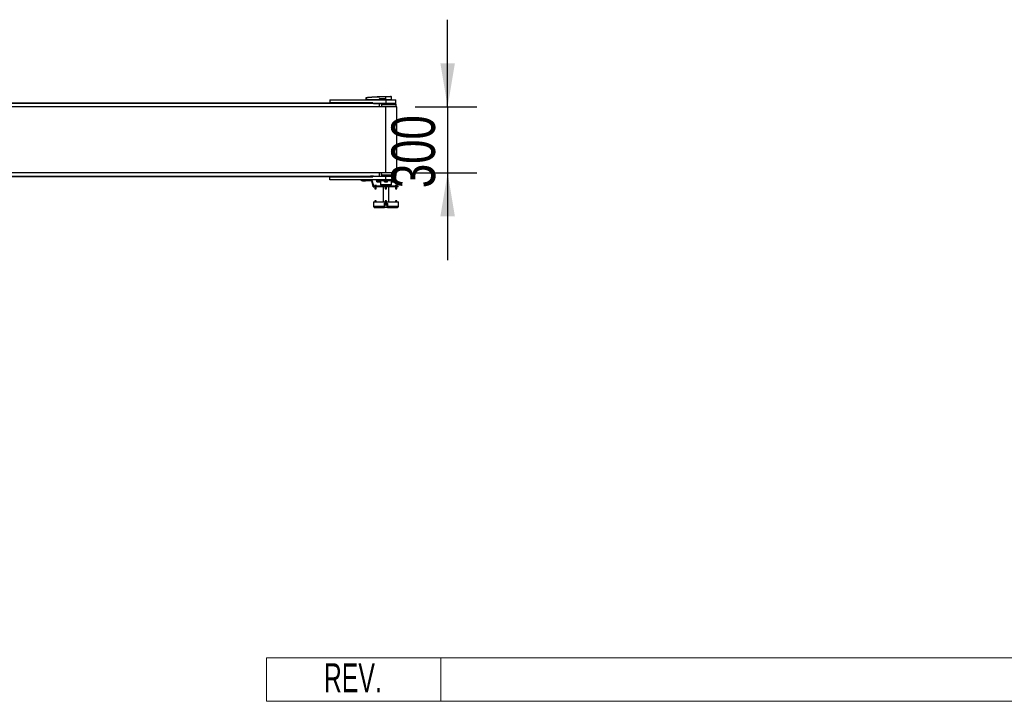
# Model space of a CAD drawing. Header units: millimetres. Extents: x 0 to 420, y 0 to 297.
# Tile 5 of 18: x 198 to 266, y 66 to 113. Entities that reach past the tile are written whole.
import ezdxf
from ezdxf.enums import TextEntityAlignment as Align

# ---------------------------------------------------------------- set-up
doc = ezdxf.new("R2010")
doc.units = ezdxf.units.MM
doc.layers.add('CARTIGLIO', color=140, linetype='Continuous')
doc.layers.add('QUOTE', color=174, linetype='Continuous')
doc.styles.add('SLDTEXTSTYLE0', font='TXT', dxfattribs={"width": 0.638298})
doc.styles.add('SLDTEXTSTYLE3', font='TXT', dxfattribs={"width": 0.75})
doc.dimstyles.new('SLDDIMSTYLE0', dxfattribs={"dimtxt": 3, "dimasz": 3, "dimexe": 0, "dimexo": 0.0625, "dimgap": 0.75, "dimtad": 1, "dimlfac": 65.953175, "dimrnd": 1e-09, "dimzin": 12, "dimdsep": 46, "dimtxsty": 'SLDTEXTSTYLE3', "dimsah": 1, "dimcen": 0.09, "dimadec": 0, "dimazin": 3, "dimtfac": 1, "dimtdec": 3, "dimtmove": 0, "dimatfit": 0, "dimfxl": 0, "dimfrac": 2, "dimtolj": 1, "dimtzin": 12, "dimarcsym": 0})

# ---------------------------------------------------------------- blocks, each defined once
blk = doc.blocks.new('SW_NOTE_0_27')
at = {"layer": 'CARTIGLIO', "color": 0, "insert": (2.34, 2.578), "char_height": 2, "attachment_point": 2, "style": 'SLDTEXTSTYLE0'}
blk.add_mtext('REV.', dxfattribs=at)
blk = doc.blocks.new('Cartiglio ALUSIC')
at = {"color": 161, "linetype": 'Continuous', "lineweight": 18}
for p, q in [((113.971, 150.999), (113.971, 153.999)), ((113.971, 153.999), (313.621, 153.999)), ((125.971, 153.999), (125.971, 150.999)), ((113.971, 150.999), (313.621, 150.999))]:
    blk.add_line(p, q, dxfattribs=at)
at = {"layer": 'CARTIGLIO', "color": 140}
blk.add_blockref('SW_NOTE_0_27', (117.568, 151.037), dxfattribs=at)
at = {"layer": 'CARTIGLIO', "color": 140, "style": 'SLDTEXTSTYLE0', "width": 0.638298}
for tag, height, p in [('AUTOATTR1', 3.5, (223.449, 133.7)), ('AUTOATTR2', 3.5, (222.088, 127.422)), ('AUTOATTR11', 3.5, (222.862, 121.411)), ('AUTOATTR8', 4, (219.244, 110.003)), ('AUTOATTR9', 4, (218.122, 100.423)), ('AUTOATTR0', 4, (249.033, 100.312))]:
    blk.add_attdef(tag, text='', height=height, dxfattribs=at).set_placement(p, align=Align.TOP_CENTER)
at = {"layer": 'CARTIGLIO', "color": 140}
for tag in ['AUTOATTR13', 'AUTOATTR12', 'AUTOATTR10', 'AUTOATTR7', 'AUTOATTR6', 'AUTOATTR5', 'AUTOATTR4', 'AUTOATTR3']:
    blk.add_attdef(tag, (0, 0), '', height=4, dxfattribs=at)
blk = doc.blocks.new('_D_1')
at = {"layer": 'QUOTE'}
for p, q in [((227.638, 107.106), (227.638, 113.106)), ((225.392, 107.106), (229.638, 107.106)), ((227.638, 107.106), (227.638, 102.557)), ((225.392, 102.557), (229.638, 102.557)), ((227.638, 102.557), (227.638, 96.557))]:
    blk.add_line(p, q, dxfattribs=at)
for points in [[(227.638, 107.106), (228.138, 110.106), (227.138, 110.106)], [(227.638, 102.557), (227.138, 99.557), (228.138, 99.557)]]:
    blk.add_solid(points, dxfattribs=at)
at = {"layer": 'QUOTE', "insert": (223.771, 101.507), "char_height": 3, "attachment_point": 1, "rotation": 90, "style": 'SLDTEXTSTYLE3'}
blk.add_mtext('300', dxfattribs=at)

msp = doc.modelspace()

# ---------------------------------------------------------------- linework, layer by layer
at = {"color": 7, "linetype": 'Continuous', "lineweight": 25}
for p, q in [((222.04022, 107.75159), (222.04021, 107.75159)), ((223.3608, 107.78674), (223.35834, 107.78674)), ((223.3608, 107.78674), (223.36065, 107.5837)), ((223.36083, 107.81871), (223.36085, 107.81871)), ((223.7426, 107.81662), (223.71623, 107.81871)), ((223.77149, 107.5837), (223.76972, 107.78674)), ((223.3925, 107.10608), (56.6075, 107.10608)), ((60.47388, 107.37142), (219.52612, 107.37142)), ((222.86182, 107.33352), (189.83839, 107.33352)), ((219.52612, 107.57611), (219.52612, 107.37142)), ((219.52612, 107.57611), (223.3925, 107.57611)), ((222.48276, 107.37142), (219.52612, 107.37142)), ((220.10955, 107.57649), (220.10955, 107.57611)), ((220.23069, 107.57611), (220.23069, 107.57649)), ((222.02796, 107.5837), (222.02914, 107.71946)), ((222.02796, 107.5837), (222.03907, 107.5837)), ((222.03534, 107.5837), (222.03547, 107.57611)), ((222.04025, 107.71946), (222.03907, 107.5837)), ((222.93844, 107.5837), (222.03907, 107.5837)), ((222.03963, 107.5837), (222.03964, 107.57611)), ((222.33114, 107.33352), (222.33114, 107.37142)), ((222.53164, 107.33655), (222.33114, 107.33655)), ((222.48276, 107.37142), (222.48276, 107.34868)), ((222.48276, 107.34868), (223.3925, 107.34868)), ((222.53133, 107.3349), (222.53138, 107.33352)), ((222.53891, 107.34097), (222.53904, 107.33352)), ((222.53899, 107.3422), (222.53906, 107.34262)), ((222.54649, 107.34097), (222.54649, 107.34868)), ((222.54649, 107.34097), (223.10504, 107.34097)), ((222.54662, 107.33352), (222.54649, 107.34097)), ((222.93763, 107.10608), (222.93763, 107.25771)), ((222.93844, 107.5837), (222.93868, 107.6449)), ((222.94127, 107.5837), (222.93844, 107.5837)), ((222.93903, 107.5837), (222.93904, 107.57611)), ((222.94151, 107.6449), (222.94127, 107.5837)), ((222.94127, 107.5837), (222.97507, 107.5837)), ((222.9735, 107.62827), (222.94151, 107.6449)), ((222.94651, 107.5837), (222.9466, 107.57611)), ((223.32759, 107.66579), (222.97177, 107.66579)), ((222.97177, 107.66579), (222.99842, 107.65194)), ((222.97196, 107.66971), (223.32778, 107.66971)), ((222.97623, 107.5837), (223.36058, 107.5837)), ((222.97861, 107.5837), (222.97867, 107.57611)), ((224.10512, 107.25771), (223.10461, 107.25771)), ((223.10504, 107.34097), (223.10504, 107.34868)), ((223.10521, 107.26529), (223.78909, 107.26529)), ((223.1097, 107.31077), (224.05964, 107.31077)), ((223.11232, 107.34097), (223.16506, 107.34097)), ((223.16506, 107.34868), (223.16506, 107.31077)), ((223.19214, 107.25771), (223.19214, 107.26529)), ((223.2021, 107.25922), (223.29766, 107.25922)), ((223.29766, 107.25922), (223.29766, 107.26529)), ((223.29766, 107.25922), (223.32826, 107.25922)), ((223.32826, 107.25922), (223.32826, 107.26529)), ((223.32826, 107.25922), (223.33018, 107.25922)), ((223.33018, 107.25922), (223.33018, 107.26529)), ((223.33018, 107.25922), (223.33863, 107.25922)), ((223.33863, 107.25771), (223.33863, 107.26529)), ((223.35985, 107.66789), (223.35986, 107.66705)), ((223.35986, 107.66705), (223.36058, 107.5837)), ((223.36065, 107.5837), (223.36058, 107.5837)), ((223.77149, 107.5837), (223.36065, 107.5837)), ((223.36096, 107.5837), (223.36097, 107.57611)), ((223.3925, 107.57611), (223.3925, 107.34868)), ((223.3925, 107.57611), (224.0748, 107.57611)), ((223.3925, 107.34868), (224.0748, 107.34868)), ((223.3925, 102.5574), (223.3925, 107.10608)), ((224.14303, 107.10608), (223.3925, 107.10608)), ((223.61993, 107.31077), (223.61993, 107.34868)), ((223.76397, 107.57611), (223.76411, 107.5837)), ((223.78909, 107.26529), (224.10512, 107.26529)), ((224.02089, 107.25771), (224.02089, 107.26529)), ((224.04985, 107.25771), (224.04985, 107.26529)), ((224.05206, 107.25771), (224.05206, 107.26529)), ((224.0748, 107.34868), (224.0748, 107.57611)), ((224.10607, 107.10608), (224.10512, 107.25771)), ((224.14303, 102.5574), (224.14303, 107.10608)), ((223.3925, 102.5574), (56.6075, 102.5574)), ((189.83839, 102.32997), (222.86182, 102.32997)), ((222.33114, 102.32997), (222.33114, 102.29206)), ((222.53164, 102.32694), (222.33114, 102.32694)), ((222.53133, 102.32858), (222.53138, 102.32997)), ((222.53891, 102.32252), (222.53904, 102.32997)), ((222.539, 102.32122), (222.53906, 102.32087)), ((222.54662, 102.32997), (222.54649, 102.32252)), ((222.54649, 102.32252), (223.10504, 102.32252)), ((222.54649, 102.32252), (222.54649, 102.31481)), ((222.93763, 102.40578), (222.93763, 102.5574)), ((224.10512, 102.40578), (223.10426, 102.40578)), ((224.10512, 102.40578), (223.10441, 102.40578)), ((223.10504, 102.32252), (223.10504, 102.31481)), ((224.05964, 102.36029), (223.10841, 102.36029)), ((223.11218, 102.32252), (223.16506, 102.32252)), ((223.16506, 102.36029), (223.16506, 102.31481)), ((224.14303, 102.5574), (223.3925, 102.5574)), ((223.61993, 102.31481), (223.61993, 102.36029)), ((224.10512, 102.40578), (224.10607, 102.5574)), ((219.52612, 102.29206), (60.47388, 102.29206)), ((219.52612, 102.08737), (219.52612, 102.29206)), ((219.52612, 102.29206), (222.48276, 102.29206)), ((223.3925, 102.08737), (219.52612, 102.08737)), ((221.70949, 102.01914), (221.70949, 102.06463)), ((221.70949, 102.06463), (221.7853, 102.06463)), ((221.7853, 102.01914), (221.70949, 102.01914)), ((221.77265, 102.0845), (221.77182, 102.06858)), ((221.77182, 102.06858), (221.98072, 102.06858)), ((221.77182, 102.01519), (221.77265, 101.99927)), ((221.96461, 102.01519), (221.77182, 102.01519)), ((221.97989, 102.0845), (221.77265, 102.0845)), ((221.77265, 101.99927), (221.96391, 101.99927)), ((221.97769, 102.06539), (221.77485, 102.06539)), ((221.77485, 102.01838), (221.96205, 102.01838)), ((221.97686, 101.9964), (221.77568, 101.9964)), ((221.78378, 102.06539), (221.78378, 102.06463)), ((221.78378, 102.01914), (221.78378, 102.01838)), ((221.7853, 102.06463), (221.7853, 102.01914)), ((222.39992, 102.06463), (221.7853, 102.06463)), ((222.39992, 102.01914), (221.7853, 102.01914)), ((221.96205, 102.01838), (221.97769, 102.01838)), ((221.96391, 101.99927), (221.97989, 101.99927)), ((221.98072, 102.01519), (221.96461, 102.01519)), ((221.96876, 102.06463), (221.96876, 102.06539)), ((221.96876, 102.01838), (221.96876, 102.01914)), ((221.98072, 102.06858), (221.97989, 102.0845)), ((221.97989, 101.99927), (221.98072, 102.01519)), ((222.39992, 102.06463), (222.39992, 102.01914)), ((222.45464, 102.02264), (222.4107, 102.01086)), ((222.48964, 101.71628), (222.4107, 102.01086)), ((222.53357, 101.72806), (222.45464, 102.02264)), ((222.48276, 102.29206), (222.48276, 102.31481)), ((223.3925, 102.31481), (222.48276, 102.31481)), ((222.48964, 101.71628), (222.53357, 101.72806)), ((222.51302, 101.62901), (222.48964, 101.71628)), ((222.55696, 101.64078), (222.51302, 101.62901)), ((222.55696, 101.64078), (222.53357, 101.72806)), ((222.56775, 101.6325), (222.55696, 101.64078)), ((222.64293, 101.69315), (222.60861, 101.68921)), ((222.60861, 101.68921), (222.60861, 101.6325)), ((222.60989, 101.69315), (222.60985, 101.69314)), ((222.60993, 101.69315), (222.64293, 101.69315)), ((222.67724, 101.68921), (222.64293, 101.69315)), ((222.64293, 101.69315), (222.71287, 101.69315)), ((222.71287, 101.69315), (222.67724, 101.68921)), ((222.67724, 101.68921), (222.67724, 101.6325)), ((222.7102, 102.08737), (222.71086, 102.04907)), ((222.71086, 102.04907), (224.07413, 102.04907)), ((222.7485, 101.68921), (222.71287, 101.69315)), ((222.71287, 101.69315), (222.74981, 101.69315)), ((223.3925, 102.02672), (222.7336, 102.02672)), ((222.7485, 101.68921), (222.7485, 101.6325)), ((222.74989, 101.69314), (222.74985, 101.69315)), ((222.75113, 101.68921), (222.75113, 101.6325)), ((222.75413, 101.95111), (222.75413, 102.02672)), ((222.75413, 101.95111), (222.77957, 101.94586)), ((222.75586, 101.95046), (222.76851, 101.94586)), ((222.77957, 101.94586), (222.76851, 101.94586)), ((222.77957, 101.94586), (222.805, 101.95111)), ((222.85884, 101.94586), (222.77957, 101.94586)), ((222.805, 101.95111), (222.805, 102.02672)), ((222.805, 101.95111), (222.85884, 101.94586)), ((222.85884, 101.94586), (222.91269, 101.95111)), ((222.9411, 101.94586), (222.85884, 101.94586)), ((222.91269, 101.95111), (222.91269, 102.02672)), ((222.95512, 101.94586), (222.9411, 101.94586)), ((222.95512, 101.94586), (222.96778, 101.95046)), ((222.9695, 101.95111), (222.96768, 101.95073)), ((222.9695, 101.95111), (222.9695, 102.02672)), ((223.01489, 102.00438), (223.0194, 101.74582)), ((223.28563, 102.00438), (223.01489, 102.00438)), ((223.0194, 101.74582), (223.76559, 101.74582)), ((223.3925, 101.72348), (223.04214, 101.72348)), ((223.17896, 101.67496), (223.17896, 101.65676)), ((223.28736, 101.67496), (223.17896, 101.67496)), ((223.28736, 101.65676), (223.17896, 101.65676)), ((223.20297, 101.72348), (223.20297, 101.67496)), ((223.21131, 101.65448), (223.20297, 101.65419)), ((223.20297, 101.65419), (223.20297, 101.6325)), ((223.31294, 101.65419), (223.20297, 101.65419)), ((223.21131, 101.65676), (223.21131, 101.65448)), ((223.21131, 101.65448), (223.31294, 101.65448)), ((223.28563, 101.95111), (223.28563, 102.02672)), ((223.28563, 101.95111), (223.31827, 101.94586)), ((223.28736, 101.65676), (223.28736, 101.67496)), ((223.28736, 101.67496), (223.30954, 101.67496)), ((223.30954, 101.65676), (223.28736, 101.65676)), ((223.29135, 101.94871), (223.29919, 101.94586)), ((223.31827, 101.94586), (223.29919, 101.94586)), ((223.30954, 101.67496), (223.30954, 101.65676)), ((223.3099, 101.67496), (223.30954, 101.67496)), ((223.3099, 101.65676), (223.30954, 101.65676)), ((223.3099, 101.65676), (223.3099, 101.67496)), ((223.31294, 101.67496), (223.3099, 101.67496)), ((223.31294, 101.65676), (223.3099, 101.65676)), ((223.31294, 101.68921), (223.31294, 101.6325)), ((223.32252, 101.69315), (223.31806, 101.69153)), ((223.31827, 101.94586), (223.35091, 101.95111)), ((223.40435, 101.94586), (223.31827, 101.94586)), ((223.32252, 101.69315), (223.32671, 101.69315)), ((223.32671, 101.69315), (223.38025, 101.69315)), ((223.38025, 101.69315), (223.34047, 101.68921)), ((223.34047, 101.68921), (223.34047, 101.6325)), ((223.35091, 101.95111), (223.35091, 102.02672)), ((223.35091, 101.95111), (223.40435, 101.94586)), ((223.42003, 101.68921), (223.38025, 101.69315)), ((223.38025, 101.69315), (223.44605, 101.69315)), ((223.3925, 102.08737), (223.3925, 102.31481)), ((224.0748, 102.31481), (223.3925, 102.31481)), ((223.3925, 102.08737), (224.0748, 102.08737)), ((224.0748, 102.08737), (223.3925, 102.08737)), ((224.05139, 102.02672), (223.3925, 102.02672)), ((223.74285, 101.72348), (223.3925, 101.72348)), ((223.40435, 101.94586), (223.45778, 101.95111)), ((223.47857, 101.94586), (223.40435, 101.94586)), ((223.44605, 101.69315), (223.42003, 101.68921)), ((223.42003, 101.68921), (223.42003, 101.6325)), ((223.47206, 101.68921), (223.44605, 101.69315)), ((223.44605, 101.69315), (223.46248, 101.69315)), ((223.45778, 101.95111), (223.45778, 102.02672)), ((223.46693, 101.69153), (223.46248, 101.69315)), ((223.47206, 101.68921), (223.47206, 101.6325)), ((223.60853, 101.67496), (223.47206, 101.67496)), ((223.60853, 101.65676), (223.47206, 101.65676)), ((223.47206, 101.65448), (223.57369, 101.65448)), ((223.58203, 101.65419), (223.47206, 101.65419)), ((223.4858, 101.94586), (223.47857, 101.94586)), ((223.4858, 101.94586), (223.49364, 101.94871)), ((223.49937, 101.95111), (223.49937, 102.02672)), ((223.77011, 102.00438), (223.49937, 102.00438)), ((223.57369, 101.65448), (223.57369, 101.65676)), ((223.58203, 101.65419), (223.57369, 101.65448)), ((223.58203, 101.67496), (223.58203, 101.72348)), ((223.58203, 101.6325), (223.58203, 101.65419)), ((223.60853, 101.65676), (223.60853, 101.67496)), ((223.76559, 101.74582), (223.77011, 102.00438)), ((223.81886, 101.95111), (223.81886, 102.02672)), ((223.81886, 101.95111), (223.83327, 101.94586)), ((223.82595, 101.94729), (223.82987, 101.94586)), ((223.83327, 101.94586), (223.82987, 101.94586)), ((223.83327, 101.94586), (223.84767, 101.95111)), ((223.89983, 101.94586), (223.83327, 101.94586)), ((223.84767, 101.95111), (223.84767, 102.02672)), ((223.84767, 101.95111), (223.89983, 101.94586)), ((223.89983, 101.94586), (223.95199, 101.95111)), ((223.98974, 101.94586), (223.89983, 101.94586)), ((223.95199, 101.95111), (223.95199, 102.02672)), ((224.01648, 101.94586), (223.98974, 101.94586)), ((224.01648, 101.94586), (224.02041, 101.94729)), ((224.02749, 101.95111), (224.02001, 101.94838)), ((224.02749, 101.95111), (224.02749, 102.02672)), ((224.02881, 101.68921), (224.0594, 101.69315)), ((224.02881, 101.68921), (224.02881, 101.6325)), ((224.03514, 101.69315), (224.03388, 101.69269)), ((224.03638, 101.69315), (224.08211, 101.69315)), ((224.08211, 101.69315), (224.04396, 101.68921)), ((224.04396, 101.68921), (224.04396, 101.6325)), ((224.07413, 102.04907), (224.0748, 102.08737)), ((224.0748, 102.08737), (224.0748, 102.31481)), ((224.12027, 101.68921), (224.08211, 101.69315)), ((224.08211, 101.69315), (224.15085, 101.69315)), ((224.15085, 101.69315), (224.12027, 101.68921)), ((224.12027, 101.68921), (224.12027, 101.6325)), ((224.18144, 101.68921), (224.15085, 101.69315)), ((224.15085, 101.69315), (224.17499, 101.69315)), ((224.17637, 101.69269), (224.1751, 101.69315)), ((224.18144, 101.68921), (224.18144, 101.6325)), ((222.5071, 101.58702), (222.5071, 101.6325)), ((222.5071, 101.6325), (222.51209, 101.6325)), ((222.52226, 101.58702), (222.5071, 101.58702)), ((222.52226, 101.61047), (222.52226, 101.58702)), ((222.52226, 101.58702), (222.56775, 101.58702)), ((222.56775, 101.6325), (222.56775, 101.58702)), ((222.80282, 101.6325), (222.56775, 101.6325)), ((222.80282, 101.58702), (222.56775, 101.58702)), ((222.63438, 101.58702), (222.63438, 101.45965)), ((222.63438, 101.45965), (222.64348, 101.45056)), ((222.63438, 101.45965), (222.72536, 101.45965)), ((222.71626, 101.45056), (222.64348, 101.45056)), ((222.71626, 101.45056), (222.72536, 101.45965)), ((222.72536, 101.45965), (222.72536, 101.58702)), ((222.80282, 101.58702), (222.80282, 101.6325)), ((224.22642, 101.6325), (222.80282, 101.6325)), ((224.22642, 101.58702), (222.80282, 101.58702)), ((223.20297, 101.58702), (223.20297, 100.57114)), ((223.34701, 101.58702), (223.34701, 101.45965)), ((223.34701, 101.45965), (223.35611, 101.45056)), ((223.34701, 101.45965), (223.43798, 101.45965)), ((223.35829, 101.45056), (223.35611, 101.45056)), ((223.42889, 101.45056), (223.35829, 101.45056)), ((223.42889, 101.45056), (223.43798, 101.45965)), ((223.43798, 101.45965), (223.43798, 101.58702)), ((223.58203, 100.57114), (223.58203, 101.58702)), ((224.05964, 101.58702), (224.05964, 101.45965)), ((224.05964, 101.45965), (224.06873, 101.45056)), ((224.05964, 101.45965), (224.15061, 101.45965)), ((224.06938, 101.45056), (224.06873, 101.45056)), ((224.14151, 101.45056), (224.06938, 101.45056)), ((224.14151, 101.45056), (224.15061, 101.45965)), ((224.15061, 101.45965), (224.15061, 101.58702)), ((224.22642, 101.58702), (224.22642, 101.6325)), ((222.52825, 100.57114), (222.52918, 100.46488)), ((222.52825, 100.57114), (224.25675, 100.57114)), ((222.52918, 100.46488), (222.53291, 100.46488)), ((222.53547, 100.4425), (222.53558, 100.44253)), ((222.64348, 100.63179), (222.63438, 100.6227)), ((222.63438, 100.6227), (222.63438, 100.57114)), ((222.72536, 100.6227), (222.63438, 100.6227)), ((222.64348, 100.63179), (222.71626, 100.63179)), ((222.72536, 100.6227), (222.71626, 100.63179)), ((222.72536, 100.57114), (222.72536, 100.6227)), ((223.30616, 100.4424), (223.30296, 100.25946)), ((223.31668, 100.4424), (223.30616, 100.4424)), ((223.31233, 100.46488), (223.47267, 100.46488)), ((223.47126, 100.44985), (223.31374, 100.44985)), ((223.31668, 100.44985), (223.31668, 100.36797)), ((223.31668, 100.36797), (223.46831, 100.36797)), ((223.45921, 100.35887), (223.32578, 100.35887)), ((223.35611, 100.63179), (223.34701, 100.6227)), ((223.34701, 100.6227), (223.34701, 100.57114)), ((223.43798, 100.6227), (223.34701, 100.6227)), ((223.35611, 100.63179), (223.42889, 100.63179)), ((223.43798, 100.6227), (223.42889, 100.63179)), ((223.43798, 100.57114), (223.43798, 100.6227)), ((223.46831, 100.36797), (223.46831, 100.44985)), ((223.47884, 100.4424), (223.46831, 100.4424)), ((223.48203, 100.25946), (223.47884, 100.4424)), ((224.06873, 100.63179), (224.05964, 100.6227)), ((224.05964, 100.6227), (224.05964, 100.57114)), ((224.15061, 100.6227), (224.05964, 100.6227)), ((224.06873, 100.63179), (224.14151, 100.63179)), ((224.15061, 100.6227), (224.14151, 100.63179)), ((224.15061, 100.57114), (224.15061, 100.6227)), ((224.24942, 100.44253), (224.24953, 100.4425)), ((224.25209, 100.46488), (224.25582, 100.46488)), ((224.25582, 100.46488), (224.25675, 100.57114)), ((222.53747, 100.25956), (222.53758, 100.25959)), ((222.53758, 100.25959), (223.28593, 100.25959)), ((222.62159, 100.17693), (223.28662, 100.17693)), ((223.49837, 100.17693), (223.28662, 100.17693)), ((223.30178, 100.19182), (223.48321, 100.19182)), ((223.49837, 100.17693), (224.1634, 100.17693)), ((223.49907, 100.25959), (224.24741, 100.25959)), ((224.24741, 100.25959), (224.24753, 100.25956))]:
    msp.add_line(p, q, dxfattribs=at)
at = {"color": 7, "linetype": 'Continuous', "lineweight": 25, "flags": 128}
for points in [[(223.2018, 107.25771), (223.202, 107.25876), (223.20257, 107.26099), (223.20327, 107.26282), (223.20405, 107.26417), (223.2049, 107.26501), (223.20579, 107.26529)], [(223.32759, 107.66579), (223.34566, 107.6665), (223.35986, 107.66705)], [(222.53547, 100.4425), (222.53597, 100.39672), (222.53747, 100.25956)], [(222.53558, 100.44253), (222.53591, 100.41221), (222.53724, 100.29094), (222.53758, 100.25959)], [(223.28593, 100.25959), (223.28647, 100.28991), (223.28863, 100.41118), (223.28918, 100.44253)], [(223.49581, 100.44253), (223.49635, 100.41221), (223.49851, 100.29094), (223.49907, 100.25959)], [(224.24741, 100.25959), (224.24775, 100.28991), (224.24908, 100.41118), (224.24942, 100.44253)], [(224.24753, 100.25956), (224.24803, 100.30525), (224.24953, 100.4425)]]:
    msp.add_lwpolyline(points, dxfattribs=at)
at = {"color": 7, "linetype": 'Continuous', "lineweight": 25}
for centre, radius, start, end in [((222.04139, 107.73724), 0.01209, 96.1041945, 179.3841407), ((223.47224, 107.79315), 0.11408, 168.1201678, 183.2190123), ((223.97573, 107.74651), 0.61911, 173.3031905, 173.4966106), ((223.47472, 107.79307), 0.11409, 168.0817426, 183.1800729), ((223.73939, 107.78647), 0.03032, 0.5000113, 83.9231277), ((222.0347, 107.38378), 0.33572, 89.0518988, 90.9481012), ((222.53203, 107.3418), 0.00694, 264.2526321, 353.0754988), ((222.53164, 107.34413), 0.00758, 270, 348.463041), ((222.54649, 107.3411), 0.00758, 90, 181), ((222.5427, 107.44959), 0.10869, 268.0016174, 271.9983826), ((222.86182, 107.25771), 0.07581, 0, 90), ((222.94009, 108.03108), 0.38618, 269.78976, 270.21024), ((222.94055, 107.6693), 0.03141, 353.5856583, 0.7475902), ((212.526, 107.1458), 10.48465, 2.7312588, 2.7669963), ((223.10504, 107.3411), 0.00758, 354.8105801, 90), ((223.11534, 107.42964), 0.08927, 263.3778257, 268.2379831), ((223.29637, 107.6693), 0.03141, 353.5856583, 0.7475902), ((224.05964, 107.26529), 0.04549, 0, 90), ((222.53203, 102.32168), 0.00694, 6.9245012, 95.7473679), ((222.53164, 102.31935), 0.00758, 11.536959, 90), ((222.5427, 102.2139), 0.10869, 88.0016174, 91.9983826), ((222.54649, 102.32239), 0.00758, 179, 270), ((222.86182, 102.40578), 0.07581, 270, 0), ((223.10504, 102.32239), 0.00758, 270, 5.1894199), ((223.11534, 102.23384), 0.08927, 91.7620169, 96.6221743), ((224.05964, 102.40578), 0.04549, 270, 0), ((221.77485, 102.06842), 0.00303, 177, 270), ((221.77485, 102.01535), 0.00303, 90, 183), ((221.77568, 102.08434), 0.00303, 90, 177), ((221.77568, 101.99943), 0.00303, 183, 270), ((221.97686, 102.08434), 0.00303, 3, 90), ((221.97686, 101.99943), 0.00303, 270, 357), ((221.97769, 102.06842), 0.00303, 270, 3), ((221.97769, 102.01535), 0.00303, 357, 90), ((222.39992, 102.00797), 0.05666, 15, 90), ((222.39992, 102.00797), 0.01117, 15, 90), ((222.7336, 102.04947), 0.02274, 181, 270), ((222.99215, 102.00398), 0.02274, 1, 90), ((223.04214, 101.74622), 0.02274, 181, 270), ((223.74285, 101.74622), 0.02274, 270, 359), ((223.79285, 102.00398), 0.02274, 90, 179), ((224.05139, 102.04947), 0.02274, 270, 359), ((222.54434, 100.46501), 0.01516, 180.5, 231.3888091), ((222.54812, 100.46501), 0.01521, 180.4912683, 206.8986886), ((223.30082, 100.84661), 0.40424, 268.3503428, 270.7565315), ((223.35373, 100.46117), 0.04157, 174.8896679, 195.8132908), ((223.32578, 100.36797), 0.0091, 180, 270), ((223.45921, 100.36797), 0.0091, 270, 0), ((223.43126, 100.46117), 0.04157, 344.1867092, 5.1103321), ((223.48417, 100.84661), 0.40424, 269.2434685, 271.6496572), ((224.24066, 100.46501), 0.01516, 308.882465, 359.5), ((224.23688, 100.46501), 0.01521, 335.3089915, 359.5079221), ((223.29758, 100.66274), 0.40332, 268.3448762, 270.7651765), ((223.28662, 100.19209), 0.01516, 270, 359), ((223.48742, 100.66274), 0.40332, 269.2348235, 271.6551238), ((223.49837, 100.19209), 0.01516, 181, 270)]:
    msp.add_arc(centre, radius, start, end, dxfattribs=at)
for centre, major_axis, ratio, start_param, end_param in [((222.99248, 107.62945), (0.05155, -0.02536), 0.60672542, 2.25200573, 3.42889257), ((222.99209, 107.62949), (0.04878, -0.02414), 0.5569608, 2.25321842, 3.43010526), ((223.01099, 107.61966), (0.03474, -0.01848), 0.77058227, 2.30113884, 3.47802567), ((223.01099, 107.61973), (0.03033, -0.01603), 0.66301777, 2.29905058, 3.47593741)]:
    msp.add_ellipse(centre, major_axis=major_axis, ratio=ratio, start_param=start_param, end_param=end_param, dxfattribs=at)
for points, knots in [([(222.02914, 107.71946), (222.02915, 107.72018), (222.02917, 107.72293), (222.02921, 107.72759), (222.02926, 107.73255), (222.02929, 107.73618), (222.0293, 107.73697), (222.0293, 107.73737)], [0, 0, 0, 0, 0.08210774, 0.31165455, 0.54070711, 0.77036972, 1, 1, 1, 1]), ([(222.0293, 107.73737), (222.02931, 107.73824), (222.02932, 107.73942), (222.02932, 107.73958), (222.02932, 107.73962)], [0, 0, 0, 0, 0.73657409, 1, 1, 1, 1]), ([(222.02932, 107.73962), (222.02934, 107.74005), (222.02941, 107.74185), (222.03035, 107.74495), (222.03278, 107.74832), (222.03618, 107.75077), (222.03887, 107.75131), (222.04021, 107.75159)], [0, 0, 0, 0, 0.07160669, 0.30681144, 0.53787451, 0.76893725, 1, 1, 1, 1]), ([(222.04011, 107.74926), (222.04002, 107.74859), (222.03985, 107.74725), (222.03978, 107.74121), (222.03987, 107.73297), (222.04006, 107.72522), (222.04021, 107.72066), (222.04025, 107.71946)], [0, 0, 0, 0, 0.22968814, 0.45959689, 0.68877935, 0.91808895, 1, 1, 1, 1]), ([(222.04011, 107.74926), (222.21085, 107.76484), (222.47108, 107.78859), (222.82174, 107.80606), (223.09122, 107.81531), (223.2706, 107.81531), (223.36061, 107.81663), (223.36061, 107.81663)], [0, 0, 0, 0, 0.38876695, 0.59252789, 0.79628932, 0.99999932, 1, 1, 1, 1]), ([(222.04021, 107.75159), (222.0402, 107.75154), (222.04017, 107.75138), (222.04013, 107.75016), (222.04011, 107.74926)], [0, 0, 0, 0, 0.263884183, 1, 1, 1, 1]), ([(222.04022, 107.75159), (222.04531, 107.7521), (222.07675, 107.7553), (222.21466, 107.76876), (222.49803, 107.7919), (222.90686, 107.81415), (223.20944, 107.81719), (223.36083, 107.81871)], [0, 0, 0, 0, 0.011701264, 0.072208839, 0.314193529, 0.656887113, 1, 1, 1, 1]), ([(223.35834, 107.78674), (223.26873, 107.78619), (223.0895, 107.78507), (222.82075, 107.7763), (222.47066, 107.7587), (222.2108, 107.73501), (222.04025, 107.71946)], [0, 0, 0, 0, 0.20362021, 0.40724063, 0.61094774, 1, 1, 1, 1]), ([(223.36061, 107.81663), (223.36061, 107.81663), (223.36143, 107.81664), (223.36226, 107.81664), (223.36309, 107.81664)], [0, 0, 0, 0, 0.00036549, 1, 1, 1, 1]), ([(223.76972, 107.78674), (223.76871, 107.78674), (223.76667, 107.78675), (223.75022, 107.78675), (223.7242, 107.78673), (223.68883, 107.78674), (223.64475, 107.78675), (223.59393, 107.78672), (223.53689, 107.78675), (223.47815, 107.78674), (223.41866, 107.78674), (223.38024, 107.78674), (223.3608, 107.78674)], [0, 0, 0, 0, 0.10046502, 0.20384345, 0.30430944, 0.40768894, 0.50815524, 0.61153497, 0.71200234, 0.81538328, 0.9066108, 1, 1, 1, 1]), ([(223.36085, 107.81871), (223.38336, 107.81871), (223.42845, 107.81871), (223.49487, 107.81871), (223.55661, 107.81871), (223.61151, 107.81871), (223.65672, 107.81871), (223.69046, 107.81871), (223.71226, 107.81871), (223.71491, 107.81871), (223.71623, 107.81871)], [0, 0, 0, 0, 0.12488045, 0.25013958, 0.37464939, 0.49981249, 0.62476421, 0.74955772, 0.87492377, 1, 1, 1, 1]), ([(223.36309, 107.81664), (223.38091, 107.81663), (223.41656, 107.81663), (223.47152, 107.81663), (223.52622, 107.81663), (223.57899, 107.81662), (223.62636, 107.81663), (223.66721, 107.81663), (223.70016, 107.81663), (223.72434, 107.81664), (223.73966, 107.81662), (223.74162, 107.81662), (223.7426, 107.81662)], [0, 0, 0, 0, 0.09230362, 0.184607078, 0.286538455, 0.388468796, 0.49039805, 0.592328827, 0.694247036, 0.796166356, 0.898084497, 1, 1, 1, 1]), ([(222.53164, 107.33655), (222.53159, 107.33648), (222.53149, 107.33633), (222.53138, 107.33538), (222.53133, 107.3349)], [0, 0, 0, 0, 0.50006029, 1, 1, 1, 1]), ([(222.9735, 107.62827), (222.97438, 107.62828), (222.97597, 107.62828), (222.97797, 107.62828), (222.97886, 107.62827)], [0, 0, 0, 0, 0.56, 1, 1, 1, 1]), ([(222.97507, 107.5837), (222.97459, 107.59201), (222.97372, 107.60684), (222.97356, 107.62173), (222.9735, 107.62827)], [0, 0, 0, 0, 0.56058603, 1, 1, 1, 1]), ([(222.97507, 107.5837), (222.97518, 107.5837), (222.97542, 107.5837), (222.97584, 107.5837), (222.97613, 107.5837), (222.97623, 107.5837)], [0, 0, 0, 0, 0.31939567, 0.74819126, 1, 1, 1, 1]), ([(222.97886, 107.62827), (222.97862, 107.61995), (222.97821, 107.60506), (222.97684, 107.59023), (222.97623, 107.5837)], [0, 0, 0, 0, 0.55939227, 1, 1, 1, 1]), ([(222.99842, 107.65194), (223.05986, 107.65471), (223.16957, 107.65967), (223.2793, 107.66392), (223.32759, 107.66579)], [0, 0, 0, 0, 0.55997408, 1, 1, 1, 1]), ([(223.35986, 107.66705), (223.29247, 107.66255), (223.17215, 107.65452), (223.05172, 107.64819), (222.99874, 107.64541)], [0, 0, 0, 0, 0.56002694, 1, 1, 1, 1]), ([(223.10504, 107.34097), (223.1013, 107.29931), (223.09426, 107.22103), (223.08763, 107.14272), (223.08453, 107.10608)], [0, 0, 0, 0, 0.53218456, 1, 1, 1, 1]), ([(223.09209, 107.10608), (223.09213, 107.10664), (223.09837, 107.1848), (223.1057, 107.26287), (223.11298, 107.34038)], [0, 0, 0, 0, 0.00715655, 1, 1, 1, 1]), ([(223.32778, 107.66971), (223.33088, 107.66968), (223.34006, 107.6696), (223.35085, 107.66963), (223.35834, 107.66818), (223.35985, 107.66789)], [0, 0, 0, 0, 0.28926734, 0.85682964, 1, 1, 1, 1]), ([(222.53164, 102.32694), (222.53159, 102.32701), (222.53149, 102.32716), (222.53138, 102.32811), (222.53133, 102.32858)], [0, 0, 0, 0, 0.50006029, 1, 1, 1, 1]), ([(223.10504, 102.32252), (223.1013, 102.36418), (223.09426, 102.44245), (223.08763, 102.52077), (223.08453, 102.5574)], [0, 0, 0, 0, 0.53218456, 1, 1, 1, 1]), ([(223.11283, 102.3231), (223.11074, 102.34512), (223.10334, 102.42317), (223.09701, 102.50131), (223.09246, 102.5574)], [0, 0, 0, 0, 0.28222093, 1, 1, 1, 1]), ([(222.60861, 101.68921), (222.60864, 101.68934), (222.60907, 101.69175), (222.60951, 101.69247), (222.60993, 101.69315)], [0, 0, 0, 0, 0.0529743, 1, 1, 1, 1]), ([(222.74981, 101.69315), (222.7494, 101.69247), (222.74896, 101.69175), (222.74852, 101.68934), (222.7485, 101.68921)], [0, 0, 0, 0, 0.9470257, 1, 1, 1, 1]), ([(222.75113, 101.68921), (222.75104, 101.6897), (222.7506, 101.69205), (222.75016, 101.69267), (222.74981, 101.69315)], [0, 0, 0, 0, 0.20618569, 1, 1, 1, 1]), ([(222.91269, 101.95111), (222.91462, 101.95046), (222.924, 101.94733), (222.93353, 101.94651), (222.9411, 101.94586)], [0, 0, 0, 0, 0.20618569, 1, 1, 1, 1]), ([(222.9411, 101.94586), (222.95012, 101.94677), (222.95964, 101.94773), (222.96901, 101.95094), (222.9695, 101.95111)], [0, 0, 0, 0, 0.9470257, 1, 1, 1, 1]), ([(223.29157, 101.94892), (223.29101, 101.94902), (223.28901, 101.94937), (223.28704, 101.95038), (223.28563, 101.95111)], [0, 0, 0, 0, 0.28222135, 1, 1, 1, 1]), ([(223.32671, 101.69315), (223.32304, 101.69267), (223.31842, 101.69205), (223.31388, 101.6897), (223.31294, 101.68921)], [0, 0, 0, 0, 0.79381431, 1, 1, 1, 1]), ([(223.34047, 101.68921), (223.34023, 101.68934), (223.3357, 101.69175), (223.33108, 101.69247), (223.32671, 101.69315)], [0, 0, 0, 0, 0.0529743, 1, 1, 1, 1]), ([(223.45778, 101.95111), (223.4592, 101.95046), (223.46606, 101.94733), (223.47304, 101.94651), (223.47857, 101.94586)], [0, 0, 0, 0, 0.20618569, 1, 1, 1, 1]), ([(223.46676, 101.69084), (223.46829, 101.69058), (223.47007, 101.69029), (223.47182, 101.68934), (223.47206, 101.68921)], [0, 0, 0, 0, 0.86237465, 1, 1, 1, 1]), ([(223.47857, 101.94586), (223.48518, 101.94677), (223.49215, 101.94773), (223.499, 101.95094), (223.49937, 101.95111)], [0, 0, 0, 0, 0.9470257, 1, 1, 1, 1]), ([(223.77633, 102.01914), (223.7802, 102.01914), (223.78956, 102.01914), (223.80408, 102.01914), (223.81516, 102.01914), (223.81851, 102.01914), (223.81886, 102.01914)], [0, 0, 0, 0, 0.24936879, 0.60229533, 0.95748461, 1, 1, 1, 1]), ([(223.95199, 101.95111), (223.95456, 101.95046), (223.96702, 101.94733), (223.97969, 101.94651), (223.98974, 101.94586)], [0, 0, 0, 0, 0.20618569, 1, 1, 1, 1]), ([(223.98974, 101.94586), (224.00173, 101.94677), (224.01439, 101.94773), (224.02683, 101.95094), (224.02749, 101.95111)], [0, 0, 0, 0, 0.9470257, 1, 1, 1, 1]), ([(224.03638, 101.69315), (224.03437, 101.69267), (224.03183, 101.69205), (224.02933, 101.6897), (224.02881, 101.68921)], [0, 0, 0, 0, 0.79381431, 1, 1, 1, 1]), ([(224.04396, 101.68921), (224.04382, 101.68934), (224.04133, 101.69175), (224.03879, 101.69247), (224.03638, 101.69315)], [0, 0, 0, 0, 0.052974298, 1, 1, 1, 1]), ([(224.17386, 101.69315), (224.17627, 101.69247), (224.17881, 101.69175), (224.1813, 101.68934), (224.18144, 101.68921)], [0, 0, 0, 0, 0.9470257, 1, 1, 1, 1]), ([(222.53291, 100.46488), (222.53316, 100.46462), (222.53366, 100.46412), (222.53445, 100.46017), (222.5351, 100.45436), (222.53547, 100.44809), (222.53555, 100.44403), (222.53558, 100.44253)], [0, 0, 0, 0, 0.22025504, 0.43971281, 0.65786567, 0.87387297, 1, 1, 1, 1]), ([(222.53421, 100.45941), (222.53421, 100.45942), (222.5342, 100.45946), (222.53437, 100.45865), (222.53467, 100.45667), (222.53507, 100.45271), (222.53539, 100.44767), (222.53542, 100.44398), (222.53543, 100.44249)], [0, 0, 0, 0, 0.04523608, 0.15363687, 0.31882192, 0.54179266, 0.8157587, 1, 1, 1, 1]), ([(223.28918, 100.44253), (223.28948, 100.44507), (223.29008, 100.45017), (223.29417, 100.45689), (223.3001, 100.46193), (223.30653, 100.46452), (223.31072, 100.46478), (223.31233, 100.46488)], [0, 0, 0, 0, 0.21375419, 0.42830474, 0.6450109, 0.86422349, 1, 1, 1, 1]), ([(223.31374, 100.44985), (223.31321, 100.44981), (223.31183, 100.44973), (223.30973, 100.44887), (223.3078, 100.44719), (223.30646, 100.44496), (223.30626, 100.44325), (223.30616, 100.4424)], [0, 0, 0, 0, 0.13617722, 0.35693013, 0.57482542, 0.78879064, 1, 1, 1, 1]), ([(223.47884, 100.4424), (223.4788, 100.4429), (223.47869, 100.44426), (223.47781, 100.44635), (223.47609, 100.44828), (223.47383, 100.44959), (223.47211, 100.44976), (223.47126, 100.44985)], [0, 0, 0, 0, 0.12445638, 0.33899001, 0.55774681, 0.7788159, 1, 1, 1, 1]), ([(223.47267, 100.46488), (223.47528, 100.46462), (223.4805, 100.46412), (223.48745, 100.46017), (223.4927, 100.45436), (223.49538, 100.44809), (223.4957, 100.44403), (223.49581, 100.44253)], [0, 0, 0, 0, 0.22025504, 0.43971281, 0.65786567, 0.87387297, 1, 1, 1, 1]), ([(224.24942, 100.44253), (224.24948, 100.44507), (224.2496, 100.45017), (224.25014, 100.45689), (224.25084, 100.46193), (224.25154, 100.46452), (224.25194, 100.46478), (224.25209, 100.46488)], [0, 0, 0, 0, 0.21375419, 0.42830474, 0.6450109, 0.86422349, 1, 1, 1, 1]), ([(224.24954, 100.4425), (224.24954, 100.44281), (224.24954, 100.44548), (224.24977, 100.45049), (224.25021, 100.45581), (224.2506, 100.45856), (224.25081, 100.45952), (224.25078, 100.45942), (224.25078, 100.4594)], [0, 0, 0, 0, 0.03902567, 0.3344974, 0.63082105, 0.83813339, 0.96841014, 1, 1, 1, 1]), ([(222.53758, 100.25959), (222.5386, 100.25027), (222.54064, 100.23162), (222.5552, 100.20687), (222.57649, 100.18818), (222.59998, 100.17832), (222.61548, 100.17732), (222.62159, 100.17693)], [0, 0, 0, 0, 0.21421189, 0.42824134, 0.64302839, 0.85935193, 1, 1, 1, 1]), ([(223.28662, 100.17693), (223.28641, 100.17786), (223.28598, 100.17973), (223.28562, 100.19434), (223.28552, 100.21579), (223.28566, 100.23896), (223.28586, 100.25397), (223.28593, 100.25959)], [0, 0, 0, 0, 0.21814391, 0.43644346, 0.65416005, 0.87038191, 1, 1, 1, 1]), ([(223.30296, 100.25946), (223.30288, 100.25486), (223.30267, 100.24257), (223.30234, 100.22361), (223.30203, 100.20606), (223.30182, 100.19412), (223.3018, 100.19259), (223.30178, 100.19182)], [0, 0, 0, 0, 0.12942387, 0.34542186, 0.56310236, 0.78156418, 1, 1, 1, 1]), ([(223.48321, 100.19182), (223.48321, 100.19215), (223.48319, 100.19297), (223.48305, 100.20103), (223.48278, 100.21632), (223.48243, 100.23657), (223.48216, 100.25183), (223.48203, 100.25946)], [0, 0, 0, 0, 0.14084344, 0.35738662, 0.57221465, 0.78608966, 1, 1, 1, 1]), ([(223.49907, 100.25959), (223.49918, 100.25027), (223.49941, 100.23162), (223.49947, 100.20687), (223.49927, 100.18818), (223.49888, 100.17832), (223.49851, 100.17732), (223.49837, 100.17693)], [0, 0, 0, 0, 0.21421189, 0.42824134, 0.64302839, 0.85935193, 1, 1, 1, 1]), ([(224.1634, 100.17693), (224.17291, 100.17786), (224.19192, 100.17973), (224.21724, 100.19434), (224.23624, 100.21579), (224.24594, 100.23896), (224.24701, 100.25397), (224.24741, 100.25959)], [0, 0, 0, 0, 0.21814391, 0.43644346, 0.65416005, 0.87038191, 1, 1, 1, 1])]:
    msp.add_open_spline(points, degree=3, knots=knots, dxfattribs=at)
msp.add_open_spline([(222.56775, 101.58702), (222.56156, 101.5876), (222.54919, 101.58878), (222.53271, 101.59801), (222.51953, 101.61154), (222.51519, 101.62319), (222.51302, 101.62901)], degree=3, dxfattribs=at)

# ---------------------------------------------------------------- block references
at = {"layer": 'CARTIGLIO'}
msp.add_blockref('Cartiglio ALUSIC', (101.2063, -84.82804), dxfattribs=at)

# ---------------------------------------------------------------- dimensions: what is measured, and where the dimension line sits
at = {"layer": 'QUOTE'}
dim = msp.add_linear_dim(base=(225.25704, 102.5574), p1=(223.3925, 107.10608), p2=(223.3925, 102.5574), angle=90, dimstyle='SLDDIMSTYLE0', dxfattribs=at)
dim.commit()
dim.dimension.update_dxf_attribs({"geometry": '_D_1', "text_midpoint": (225.25704, 104.83174), "dimtype": 160})

doc.saveas('drawing.dxf')
